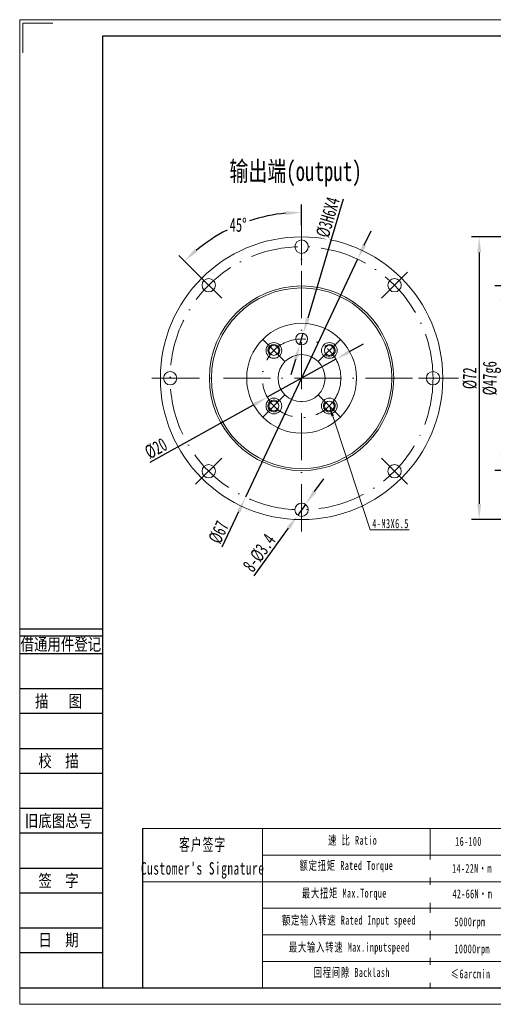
# Model space of a CAD drawing. Header units: millimetres. Extents: x 1394 to 1748, y 1031 to 1282.
# Tile 1 of 6: x 1394 to 1515, y 1031 to 1282. Entities that reach past the tile are written whole.
import ezdxf
from ezdxf.enums import TextEntityAlignment as Align

# ---------------------------------------------------------------- set-up
doc = ezdxf.new("R2010")
doc.units = ezdxf.units.MM
doc.header["$PDSIZE"] = -5
doc.linetypes.add('ACAD_ISO10W100', pattern=[18, 12, -3, 0, -3])
doc.layers.get('0').update_dxf_attribs({"lineweight": 18})
doc.layers.get('Defpoints').update_dxf_attribs({"lineweight": 18})
for name, color, linetype in [('2细线层', 4, 'Continuous'), ('6文字层', 3, 'Continuous'), ('7标注层', 4, 'Continuous')]:
    doc.layers.add(name, color=color, linetype=linetype)
for name, color, linetype, lineweight in [('SLD-0', 7, 'Continuous', 18), ('中心线层', 7, 'ACAD_ISO10W100', 20), ('图框_外框线', 7, 'Continuous', 18), ('尺寸线层', 3, 'Continuous', 18), ('细实线层', 7, 'Continuous', 18)]:
    doc.layers.add(name, color=color, linetype=linetype, lineweight=lineweight)
doc.styles.add('PC_TEXTSTYLE', font='ISOCP.SHX', dxfattribs={"width": 0.707, "bigfont": 'GBCBIG.SHX'})
doc.styles.add('宋体', font='txt', dxfattribs={"width": 0.8})
doc.styles.add('标准', font='txt', dxfattribs={"width": 0.667})
doc.dimstyles.new('标准', dxfattribs={"dimtxt": 3.5, "dimasz": 4, "dimexe": 2, "dimexo": 0, "dimtad": 1, "dimdsep": 46, "dimtxsty": '标准', "dimblk": '_CAXARROW', "dimcen": 0, "dimdle": 6, "dimazin": 2, "dimtfac": 0.707107, "dimtdec": 3, "dimtmove": 2, "dimatfit": 3, "dimfxl": 1, "dimfrac": 2, "dimtolj": 1, "dimarcsym": 1})

# ---------------------------------------------------------------- blocks, each defined once
blk = doc.blocks.new('_CAXARROW')
blk.add_hatch(color=0).paths.add_polyline_path([(0, 0), (-1, 0.125), (-1, -0.125)], flags=0)
blk = doc.blocks.new('*D149')
at = {"layer": 'Defpoints', "color": 0}
for p in [(1558, 1213.86), (1516.99, 1166.86), (1558, 1166.86)]:
    blk.add_point(p, dxfattribs=at)
at = {"layer": '尺寸线层', "color": 0, "lineweight": -2}
for p, q in [((1558, 1213.86), (1514.99, 1213.86)), ((1516.99, 1209.86), (1516.99, 1170.86)), ((1558, 1166.86), (1514.99, 1166.86))]:
    blk.add_line(p, q, dxfattribs=at)
at = {"layer": '尺寸线层', "color": 0, "lineweight": -2, "xscale": 4, "yscale": 4, "zscale": 4}
for p, rotation in [((1516.99, 1213.86), 90), ((1516.99, 1166.86), 270)]:
    blk.add_blockref('_CAXARROW', p, dxfattribs=dict(at, rotation=rotation))
at = {"layer": '尺寸线层', "color": 0, "insert": (1514.28, 1190.36), "char_height": 3.5, "attachment_point": 5, "rotation": 90, "style": '标准', "bg_fill": 3, "box_fill_scale": 1.1, "bg_fill_color": 257, "bg_fill_transparency": 0}
blk.add_mtext('%%C47g6', dxfattribs=at)
blk = doc.blocks.new('*D159')
at = {"layer": 'Defpoints', "color": 0}
for p in [(1474.51, 1195.21), (1457.03, 1185.51)]:
    blk.add_point(p, dxfattribs=at)
at = {"layer": '尺寸线层', "color": 0, "lineweight": -2}
for p, q in [((1478.01, 1197.16), (1481.51, 1199.1)), ((1474.51, 1195.21), (1457.03, 1185.51)), ((1427.2, 1168.95), (1453.53, 1183.57))]:
    blk.add_line(p, q, dxfattribs=at)
at = {"layer": '尺寸线层', "color": 0, "lineweight": -2, "xscale": 4, "yscale": 4, "zscale": 4}
for p, rotation in [((1474.51, 1195.21), 209.0366089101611), ((1457.03, 1185.51), 29.03660891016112)]:
    blk.add_blockref('_CAXARROW', p, dxfattribs=dict(at, rotation=rotation))
at = {"layer": '尺寸线层', "color": 0, "insert": (1428.66, 1172.47), "char_height": 3.5, "attachment_point": 5, "rotation": 29.0366, "style": '标准', "bg_fill": 3, "box_fill_scale": 1.1, "bg_fill_color": 257, "bg_fill_transparency": 0}
blk.add_mtext('\\A1;%%C20', dxfattribs=at)
blk = doc.blocks.new('*D160')
at = {"layer": 'Defpoints', "color": 0}
for p in [(1466.2, 1201.8), (1465.34, 1198.92)]:
    blk.add_point(p, dxfattribs=at)
at = {"layer": '尺寸线层', "color": 0, "lineweight": -2}
for p, q in [((1476.36, 1235.96), (1467.34, 1205.63)), ((1465.34, 1198.92), (1466.2, 1201.8)), ((1464.2, 1195.09), (1463.06, 1191.26))]:
    blk.add_line(p, q, dxfattribs=at)
at = {"layer": '尺寸线层', "color": 0, "lineweight": -2, "xscale": 4, "yscale": 4, "zscale": 4}
for p, rotation in [((1466.2, 1201.8), 253.4248038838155), ((1465.34, 1198.92), 73.42480388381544)]:
    blk.add_blockref('_CAXARROW', p, dxfattribs=dict(at, rotation=rotation))
at = {"layer": '尺寸线层', "color": 0, "insert": (1472.51, 1231.34), "char_height": 3.5, "attachment_point": 5, "rotation": 73.4248, "style": '标准', "bg_fill": 3, "box_fill_scale": 1.1, "bg_fill_color": 257, "bg_fill_transparency": 0}
blk.add_mtext('%%C3H6X4', dxfattribs=at)
blk = doc.blocks.new('*D161')
at = {"layer": 'Defpoints', "color": 0}
for p in [(1465.77, 1229.36), (1438.76, 1217.37), (1445.41, 1210.73), (1465.77, 1151.36)]:
    blk.add_point(p, dxfattribs=at)
at = {"layer": '尺寸线层', "color": 0, "lineweight": -2}
for p, q in [((1465.77, 1229.36), (1465.77, 1234.59)), ((1438.76, 1217.37), (1434.5, 1221.63))]:
    blk.add_line(p, q, dxfattribs=at)
for start, end in [(95.4297, 108.3834), (116.7432, 129.5703)]:
    blk.add_arc((1465.77, 1190.36), 42.22, start, end, dxfattribs=at)
at = {"layer": '尺寸线层', "color": 0, "lineweight": -2, "xscale": 4, "yscale": 4, "zscale": 4}
for p, rotation in [((1465.77, 1232.59), 2.714871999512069), ((1435.91, 1220.22), 222.285128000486)]:
    blk.add_blockref('_CAXARROW', p, dxfattribs=dict(at, rotation=rotation))
at = {"layer": '尺寸线层', "color": 0, "insert": (1449.61, 1229.37), "char_height": 3.5, "attachment_point": 5, "style": '标准', "bg_fill": 3, "box_fill_scale": 1.1, "bg_fill_color": 257, "bg_fill_transparency": 0}
blk.add_mtext('\\A1;45%%d', dxfattribs=at)
at = {"layer": 'Defpoints', "color": 0}
blk.add_point((1449.61, 1229.37), dxfattribs=at)
blk = doc.blocks.new('*D162')
at = {"layer": 'Defpoints', "color": 0}
for p in [(1565, 1226.36), (1511.05, 1154.36), (1565, 1154.36)]:
    blk.add_point(p, dxfattribs=at)
at = {"layer": '尺寸线层', "color": 0, "lineweight": -2}
for p, q in [((1565, 1226.36), (1509.05, 1226.36)), ((1511.05, 1222.36), (1511.05, 1158.36)), ((1565, 1154.36), (1509.05, 1154.36))]:
    blk.add_line(p, q, dxfattribs=at)
at = {"layer": '尺寸线层', "color": 0, "lineweight": -2, "xscale": 4, "yscale": 4, "zscale": 4}
for p, rotation in [((1511.05, 1226.36), 90), ((1511.05, 1154.36), 270)]:
    blk.add_blockref('_CAXARROW', p, dxfattribs=dict(at, rotation=rotation))
at = {"layer": '尺寸线层', "color": 0, "insert": (1508.67, 1190.36), "char_height": 3.5, "attachment_point": 5, "rotation": 90, "style": '标准', "bg_fill": 3, "box_fill_scale": 1.1, "bg_fill_color": 257, "bg_fill_transparency": 0}
blk.add_mtext('\\A1;%%C72', dxfattribs=at)
blk = doc.blocks.new('*D164')
at = {"layer": 'Defpoints', "color": 0}
for p in [(1480.06, 1220.66), (1451.48, 1160.06)]:
    blk.add_point(p, dxfattribs=at)
at = {"layer": '尺寸线层', "color": 0, "lineweight": -2}
for p, q in [((1481.76, 1224.28), (1483.47, 1227.9)), ((1480.06, 1220.66), (1451.48, 1160.06)), ((1445.53, 1147.44), (1449.78, 1156.44))]:
    blk.add_line(p, q, dxfattribs=at)
at = {"layer": '尺寸线层', "color": 0, "lineweight": -2, "xscale": 4, "yscale": 4, "zscale": 4}
for p, rotation in [((1480.06, 1220.66), 244.7546880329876), ((1451.48, 1160.06), 64.75468803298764)]:
    blk.add_blockref('_CAXARROW', p, dxfattribs=dict(at, rotation=rotation))
at = {"layer": '尺寸线层', "color": 0, "insert": (1444.65, 1151.14), "char_height": 3.5, "attachment_point": 5, "rotation": 64.7547, "style": '标准', "bg_fill": 3, "box_fill_scale": 1.1, "bg_fill_color": 257, "bg_fill_transparency": 0}
blk.add_mtext('\\A1;%%C67', dxfattribs=at)
blk = doc.blocks.new('*D165')
at = {"layer": 'Defpoints', "color": 0}
for p in [(1466.76, 1158.24), (1464.78, 1155.48)]:
    blk.add_point(p, dxfattribs=at)
at = {"layer": '尺寸线层', "color": 0, "lineweight": -2}
for p, q in [((1469.09, 1161.5), (1471.41, 1164.75)), ((1466.76, 1158.24), (1464.78, 1155.48)), ((1453.72, 1140.02), (1462.45, 1152.22))]:
    blk.add_line(p, q, dxfattribs=at)
at = {"layer": '尺寸线层', "color": 0, "lineweight": -2, "xscale": 4, "yscale": 4, "zscale": 4}
for p, rotation in [((1466.76, 1158.24), 234.4224965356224), ((1464.78, 1155.48), 54.42249653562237)]:
    blk.add_blockref('_CAXARROW', p, dxfattribs=dict(at, rotation=rotation))
at = {"layer": '尺寸线层', "color": 0, "insert": (1454.99, 1145.88), "char_height": 3.5, "attachment_point": 5, "rotation": 54.4225, "style": '标准', "bg_fill": 3, "box_fill_scale": 1.1, "bg_fill_color": 257, "bg_fill_transparency": 0}
blk.add_mtext('\\A1;8-%%C3.4', dxfattribs=at)
blk = doc.blocks.new('*X129')
at = {"layer": '尺寸线层', "linetype": 'Continuous'}
blk.add_hatch(color=0, dxfattribs=at).paths.add_polyline_path([(-15.6, 31.53), (-14.45, 29.1), (-15.08, 28.89)], flags=0)
at = {"layer": '尺寸线层', "color": 0, "linetype": 'Continuous'}
blk.add_line((-15.6, 31.53), (-5.22, 0), dxfattribs=at)
at = {"layer": '尺寸线层', "color": 0}
blk.add_line((-5.22, 0), (4.73, 0), dxfattribs=at)
at = {"layer": '尺寸线层', "color": 0, "insert": (0, 1.57), "char_height": 2.3333, "width": 18.9299, "attachment_point": 5, "line_spacing_factor": 1.15057, "style": '标准'}
blk.add_mtext('\\T1.1;4-M3X6.5', dxfattribs=at)

msp = doc.modelspace()

# ---------------------------------------------------------------- linework, layer by layer
for p, q in [((1455.793, 1075.682), (1455.793, 1035.156)), ((1498.57, 1075.682), (1498.57, 1035.156))]:
    msp.add_line(p, q)
at = {"layer": '2细线层'}
for p, q in [((1394.028, 1126.567), (1415.007, 1126.567)), ((1394.028, 1124.774), (1415.007, 1124.774)), ((1394.028, 1120.294), (1415.007, 1120.294)), ((1394.028, 1111.333), (1415.007, 1111.333)), ((1394.028, 1105.06), (1415.007, 1105.06)), ((1394.028, 1096.099), (1415.007, 1096.099)), ((1394.028, 1089.826), (1415.007, 1089.826)), ((1394.028, 1080.865), (1415.007, 1080.865)), ((1394.028, 1074.592), (1415.007, 1074.592)), ((1394.028, 1065.631), (1415.007, 1065.631)), ((1394.028, 1059.358), (1415.007, 1059.358)), ((1394.028, 1050.396), (1415.007, 1050.396)), ((1394.028, 1044.124), (1415.007, 1044.124)), ((1394.028, 1035.162), (1415.007, 1035.162))]:
    msp.add_line(p, q, dxfattribs=at)
at = {"layer": '7标注层', "color": 0}
msp.add_line((1425.222, 1075.682), (1425.222, 1035.162), dxfattribs=at)
at = {"layer": '中心线层'}
for p, q in [((1465.77, 1219.161), (1465.77, 1228.561)), ((1445.406, 1210.726), (1438.759, 1217.372)), ((1486.135, 1210.726), (1492.782, 1217.372)), ((1461.528, 1194.603), (1455.871, 1200.26)), ((1470.013, 1194.603), (1475.67, 1200.26)), ((1436.97, 1190.361), (1427.57, 1190.361)), ((1427.748, 1190.361), (1505.748, 1190.361)), ((1495.548, 1190.361), (1504.948, 1190.361)), ((1461.528, 1186.118), (1455.871, 1180.461)), ((1470.013, 1186.118), (1475.67, 1180.461)), ((1445.406, 1169.996), (1438.759, 1163.349)), ((1486.135, 1169.996), (1492.782, 1163.349))]:
    msp.add_line(p, q, dxfattribs=at)
for radius in [33.5, 10]:
    msp.add_circle((1465.77, 1190.361), radius, dxfattribs=at)
at = {"layer": '图框_外框线'}
msp.add_line((1425.222, 1075.682), (1744.227, 1075.682), dxfattribs=at)
at = {"layer": '图框_外框线', "color": 3}
msp.add_lwpolyline([(1393.903, 1030.942), (1748.448, 1030.942), (1748.448, 1281.655), (1393.903, 1281.655)], close=True, dxfattribs=at)
msp.add_lwpolyline([(1394.748, 1273.214), (1394.748, 1280.811), (1402.345, 1280.811)], dxfattribs=at)
at = {"layer": '图框_外框线', "color": 3, "lineweight": 25}
msp.add_lwpolyline([(1415.007, 1035.162), (1744.227, 1035.162), (1744.227, 1277.435), (1415.007, 1277.435)], close=True, dxfattribs=at)
at = {"layer": '细实线层'}
for centre, radius in [((1465.77, 1190.361), 36), ((1465.77, 1223.861), 1.7), ((1465.77, 1190.361), 23.5), ((1489.458, 1214.049), 1.7), ((1465.77, 1190.361), 23), ((1465.77, 1190.361), 14), ((1465.77, 1200.361), 1.5), ((1458.699, 1197.432), 2), ((1458.699, 1197.432), 1.25), ((1472.841, 1197.432), 2), ((1472.841, 1197.432), 1.25), ((1465.77, 1190.361), 6), ((1499.27, 1190.361), 1.7), ((1458.699, 1183.29), 2), ((1458.699, 1183.29), 1.25), ((1472.841, 1183.29), 2), ((1472.841, 1183.29), 1.25), ((1489.458, 1166.673), 1.7)]:
    msp.add_circle(centre, radius, dxfattribs=at)
for centre, start, end in [((1458.699, 1197.432), 315, 229.30122), ((1472.841, 1197.432), 225, 139.30122), ((1458.699, 1183.29), 45, 319.30122), ((1472.841, 1183.29), 135, 49.30122)]:
    msp.add_arc(centre, 1.5, start, end, dxfattribs=at)

# ---------------------------------------------------------------- texts
at = {"layer": '6文字层', "color": 3, "style": '宋体', "width": 0.8}
for s, p in [('借通用件登记', (1404.404, 1122.653)), ('描   图', (1403.806, 1108.196)), ('校  描', (1403.806, 1092.962)), ('旧底图总号', (1403.806, 1077.728)), ('签  字', (1403.806, 1062.494)), ('日  期', (1403.811, 1047.35))]:
    msp.add_text(s, height=3.1364, dxfattribs=at).set_placement(p, align=Align.MIDDLE)
at = {"layer": '7标注层', "color": 0, "insert": (1447.385, 1245.584), "char_height": 5, "width": 57.28332, "attachment_point": 1, "style": 'PC_TEXTSTYLE'}
msp.add_mtext('{\\fSimHei|b0|i0|c134|p2;输出端(output)}', dxfattribs=at)
at = {"layer": 'SLD-0', "color": 1, "attachment_point": 2, "line_spacing_factor": 1.15057, "style": '标准'}
for s, insert, char_height, width in [("\\T1.1;客户签字\\PCustomer's Signature", (1440.56, 1073.181), 3.15499, 39.24846), ('\\T1.1;速 比 Ratio', (1478.784, 1073.823), 2.25357, 18.4137), ('\\pxqc;{\\T1.1;16-100}', (1508.318, 1073.563), 2.25357, 9.5817), ('\\T1.1;额定扭矩 Rated Torque', (1477.2, 1067.412), 2.25357, 34.22482), ('\\T1.1;最大扭矩 Max.Torque', (1476.646, 1060.368), 2.25357, 29.37947), ('\\T1.1;额定输入转速 Rated Input speed', (1477.834, 1053.482), 2.25357, 50.29094), ('{\\T1.1;回程间隙 Backlash}', (1478.547, 1040.185), 2.25357, 67.36575)]:
    msp.add_mtext(s, dxfattribs=dict(at, insert=insert, char_height=char_height, width=width))

# ---------------------------------------------------------------- next in the draw order: texts
at = {"layer": 'SLD-0', "color": 1, "char_height": 2.25357, "width": 70.27813, "attachment_point": 2, "line_spacing_factor": 1.15057, "style": '标准', "bg_fill": 2}
for s, insert in [('{\\T1.1;14-22N·m}', (1509.212, 1066.673)), ('{\\T1.1;42-66N·m}', (1509.292, 1060.2)), ('{\\T1.1;5000rpm}', (1508.708, 1053.072)), ('\\T1.1;≤6arcmin ', (1508.834, 1039.812))]:
    msp.add_mtext(s, dxfattribs=dict(at, insert=insert))

# ---------------------------------------------------------------- next in the draw order: dimensions: what is measured, and where the dimension line sits
at = {"layer": '尺寸线层'}
dim = msp.add_linear_dim(base=(1516.988, 1166.861), p1=(1558.004, 1213.861), p2=(1558.004, 1166.861), angle=270, text='%%C47g6', dimstyle='标准', override={"dimpost": '%%C<>', "dimsah": 1, "dimtfill": 1, "dimtolj": 0, "dimtzin": 0}, dxfattribs=at)
dim.commit()
dim.dimension.update_dxf_attribs({"geometry": '*D149', "text_midpoint": (1514.281, 1190.361)})
dim = msp.add_diameter_dim_2p(p1=(1474.513, 1195.215), p2=(1457.027, 1185.507), dimstyle='标准', override={"dimpost": '%%C<>', "dimsah": 1, "dimtmove": 1, "dimtfill": 1, "dimtzin": 0}, dxfattribs=at)
dim.commit()
dim.dimension.update_dxf_attribs({"geometry": '*D159', "text_midpoint": (1429.811, 1170.398), "dimtype": 163})

# ---------------------------------------------------------------- next in the draw order: linework, layer by layer
at = {"layer": '图框_外框线'}
for p, q in [((1455.793, 1068.921), (1635.08, 1068.921)), ((1425.222, 1062.161), (1744.227, 1062.161)), ((1455.793, 1055.4), (1744.227, 1055.4)), ((1455.793, 1048.639), (1744.227, 1048.639)), ((1455.793, 1041.879), (1744.227, 1041.879))]:
    msp.add_line(p, q, dxfattribs=at)

# ---------------------------------------------------------------- next in the draw order: texts
at = {"layer": 'SLD-0', "color": 1, "insert": (1477.913, 1046.596), "char_height": 2.25357, "width": 38.81514, "attachment_point": 2, "line_spacing_factor": 1.15057, "style": '标准'}
msp.add_mtext('\\T1.1;最大输入转速 Max.inputspeed ', dxfattribs=at)

# ---------------------------------------------------------------- next in the draw order: dimensions: what is measured, and where the dimension line sits
at = {"layer": '尺寸线层'}
dim = msp.add_diameter_dim_2p(p1=(1465.342, 1198.923), p2=(1466.198, 1201.799), text='%%C3H6X4', dimstyle='标准', override={"dimpost": '%%C<>X4', "dimsah": 1, "dimtmove": 1, "dimtfill": 1, "dimtolj": 0, "dimtzin": 0}, dxfattribs=at)
dim.commit()
dim.dimension.update_dxf_attribs({"geometry": '*D160', "text_midpoint": (1474.789, 1230.663), "dimtype": 163})
dim = msp.add_linear_dim(base=(1511.046, 1154.361), p1=(1565.004, 1226.361), p2=(1565.004, 1154.361), angle=270, dimstyle='标准', override={"dimpost": '%%C<>', "dimsah": 1, "dimtfac": 1, "dimtfill": 1, "dimtzin": 0}, dxfattribs=at)
dim.commit()
dim.dimension.update_dxf_attribs({"geometry": '*D162', "text_midpoint": (1508.671, 1190.361)})

# ---------------------------------------------------------------- next in the draw order: texts
at = {"layer": 'SLD-0', "color": 1, "insert": (1509.246, 1046.191), "char_height": 2.25357, "width": 70.27813, "attachment_point": 2, "line_spacing_factor": 1.15057, "style": '标准', "bg_fill": 2}
msp.add_mtext('\\T1.1;10000rpm', dxfattribs=at)

# ---------------------------------------------------------------- next in the draw order: dimensions: what is measured, and where the dimension line sits
at = {"layer": '尺寸线层'}
dim = msp.add_angular_dim_2l(base=(1449.612, 1229.371), line1=((1445.406, 1210.726), (1438.759, 1217.372)), line2=((1465.77, 1151.361), (1465.77, 1229.361)), dimstyle='标准', override={"dimtad": 0, "dimtih": 1, "dimtoh": 1, "dimsah": 1, "dimtfill": 1, "dimtzin": 0}, dxfattribs=at)
dim.commit()
dim.dimension.update_dxf_attribs({"geometry": '*D161', "text_midpoint": (1449.612, 1229.371)})

# ---------------------------------------------------------------- next in the draw order: linework, layer by layer
at = {"layer": '中心线层'}
for p, q in [((1465.77, 1151.361), (1465.77, 1229.361)), ((1465.77, 1161.561), (1465.77, 1152.161))]:
    msp.add_line(p, q, dxfattribs=at)
at = {"layer": '细实线层'}
for centre in [(1442.082, 1214.049), (1432.27, 1190.361), (1442.082, 1166.673), (1465.77, 1156.861)]:
    msp.add_circle(centre, 1.7, dxfattribs=at)

# ---------------------------------------------------------------- next in the draw order: dimensions: what is measured, and where the dimension line sits
at = {"layer": '尺寸线层'}
dim = msp.add_diameter_dim_2p(p1=(1480.058, 1220.661), p2=(1451.483, 1160.06), dimstyle='标准', override={"dimpost": '%%C<>', "dimsah": 1, "dimtmove": 1, "dimtfill": 1, "dimtzin": 0}, dxfattribs=at)
dim.commit()
dim.dimension.update_dxf_attribs({"geometry": '*D164', "text_midpoint": (1446.8, 1150.13), "dimtype": 163})

# ---------------------------------------------------------------- next in the draw order: block references
msp.add_blockref('*X129', (1488.441, 1151.763), dxfattribs=at)

# ---------------------------------------------------------------- next in the draw order: dimensions: what is measured, and where the dimension line sits
dim = msp.add_diameter_dim_2p(p1=(1466.759, 1158.243), p2=(1464.781, 1155.478), dimstyle='标准', override={"dimpost": '8-%%C<>', "dimsah": 1, "dimtfac": 1, "dimtmove": 1, "dimtfill": 1, "dimtzin": 0}, dxfattribs=at)
dim.commit()
dim.dimension.update_dxf_attribs({"geometry": '*D165', "text_midpoint": (1456.925, 1144.496), "dimtype": 163})

doc.saveas('drawing.dxf')
